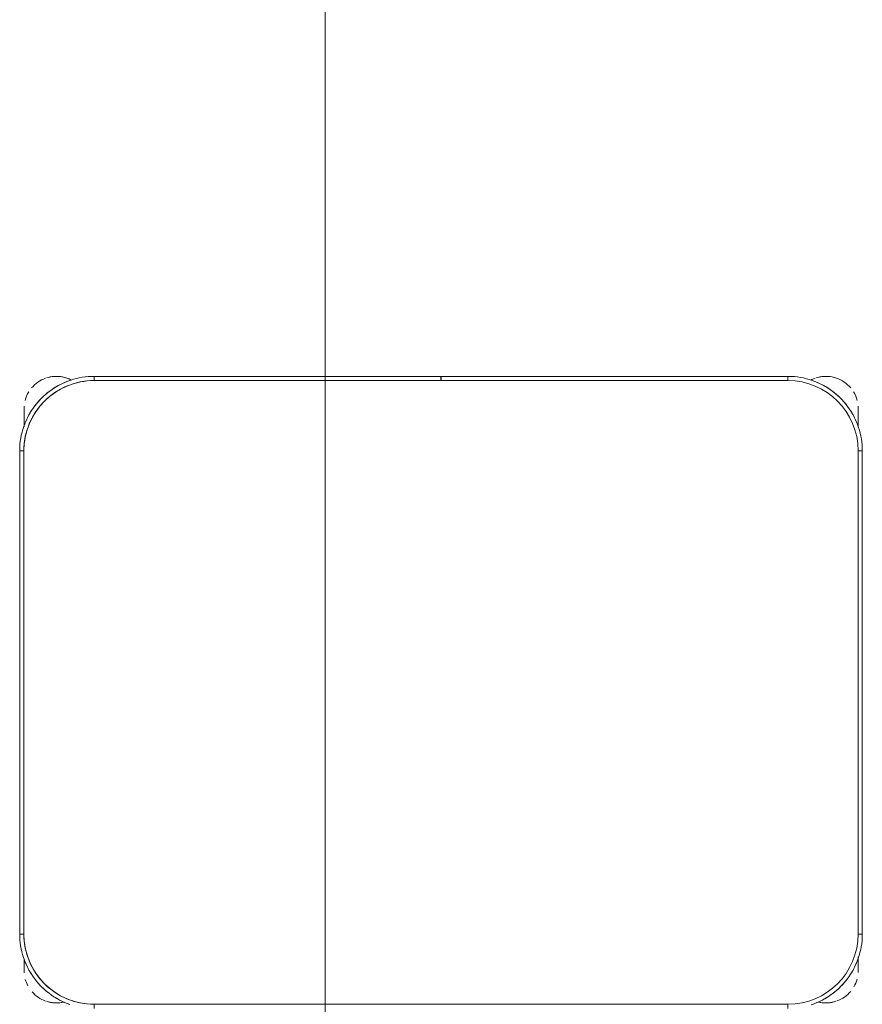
# Model space of a CAD drawing. Header units: metres. Extents: x 1.7 to 42.3, y -72.9 to -47.6.
# Tile 105 of 216: x 5.8 to 6.4, y -61.1 to -60.4. Entities that reach past the tile are written whole.
import ezdxf

# ---------------------------------------------------------------- set-up
doc = ezdxf.new("R2010")
doc.units = ezdxf.units.M
doc.layers.add('G-ANNO-SYMB', color=7, linetype='Continuous', lineweight=9)
doc.layers.add('I-FURN', color=7, linetype='Continuous', lineweight=18)

# ---------------------------------------------------------------- blocks, each defined once
blk = doc.blocks.new('ConjuntoParaAlunoTamanho6 - CJA06_ConjuntoParaAlunoTamanho6-V26-2PAV - FRIGORÍFICA')
at = {"layer": 'I-FURN', "color": 253, "true_color": 0xaaaaaa}
for p, q in [((-0.247, 0.06497), (-0.247, 0.06197)), ((0.247, 0.06497), (0.247, 0.06197)), ((-0.29713, 0.03797), (-0.29713, 0.02828)), ((-0.29713, 0.02878), (-0.29713, 0.03797)), ((0.29687, 0.03797), (0.29687, 0.02961)), ((0.29687, 0.03299), (0.29687, 0.03797)), ((-0.3, 0.01197), (-0.3, -0.33203)), ((-0.3, 0.01197), (-0.297, 0.01197)), ((-0.3, 0.01197), (-0.3, -0.33203)), ((0.3, 0.01197), (0.297, 0.01197)), ((0.3, -0.33203), (0.3, 0.01197)), ((0.3, -0.33203), (0.3, 0.01197)), ((-0.3, -0.33203), (-0.297, -0.33203)), ((0.3, -0.33203), (0.297, -0.33203)), ((-0.29713, -0.34894), (-0.29713, -0.35394)), ((-0.29713, -0.34933), (-0.29713, -0.36203)), ((0.29687, -0.35394), (0.29687, -0.3492)), ((0.29687, -0.36203), (0.29687, -0.34961)), ((-0.29713, -0.35705), (-0.29713, -0.36203)), ((0.29687, -0.36203), (0.29687, -0.35705)), ((-0.247, -0.38503), (-0.247, -0.38203)), ((-0.247, -0.38503), (-0.00005, -0.38503)), ((-0.247, -0.38503), (-0.00005, -0.38503)), ((-0.00005, -0.38203), (-0.00005, -0.38503)), ((0.00005, -0.38503), (0.00005, -0.38203)), ((0.00005, -0.38503), (0.247, -0.38503)), ((0.00005, -0.38503), (0.247, -0.38503)), ((0.247, -0.38503), (0.247, -0.38203))]:
    blk.add_line(p, q, dxfattribs=at)
at = {"layer": 'I-FURN', "color": 253, "true_color": 0xaaaaaa, "flags": 128}
for points in [[(-0.26367, 0.06228), (-0.26567, 0.06157), (-0.26764, 0.06078), (-0.26957, 0.05992), (-0.27147, 0.05898), (-0.27333, 0.05796), (-0.27515, 0.05687), (-0.27693, 0.05571), (-0.27865, 0.05448), (-0.28033, 0.05318), (-0.28195, 0.05181), (-0.28351, 0.05038), (-0.28502, 0.04889), (-0.28647, 0.04734), (-0.28785, 0.04574), (-0.28917, 0.04407), (-0.29042, 0.04236), (-0.2916, 0.0406), (-0.29271, 0.0388), (-0.29374, 0.03695), (-0.29471, 0.03506), (-0.29559, 0.03313), (-0.2964, 0.03117), (-0.29713, 0.02918), (-0.29777, 0.02716), (-0.29834, 0.02512), (-0.29883, 0.02306), (-0.29923, 0.02097), (-0.29955, 0.01888), (-0.29978, 0.01677), (-0.29993, 0.01466), (-0.3, 0.01254), (-0.3, 0.01197)], [(0.3, 0.01197), (0.29996, 0.01409), (0.29983, 0.0162), (0.29962, 0.01831), (0.29932, 0.02041), (0.29894, 0.0225), (0.29848, 0.02456), (0.29794, 0.02661), (0.29731, 0.02864), (0.2966, 0.03064), (0.29582, 0.03261), (0.29495, 0.03454), (0.29401, 0.03644), (0.29299, 0.0383), (0.2919, 0.04012), (0.29074, 0.04189), (0.28951, 0.04362), (0.28821, 0.04529), (0.28685, 0.04691), (0.28542, 0.04848), (0.28393, 0.04999), (0.28238, 0.05143), (0.28077, 0.05282), (0.27911, 0.05413), (0.2774, 0.05538), (0.27564, 0.05656), (0.27383, 0.05767), (0.27198, 0.05871), (0.27009, 0.05967), (0.26816, 0.06056), (0.2662, 0.06136), (0.26421, 0.06209)], [(0.247, 0.06197), (0.1235, 0.06197), (0, 0.06197), (-0.1235, 0.06197), (-0.247, 0.06197)], [(-0.247, 0.06197), (-0.1235, 0.06197), (0, 0.06197), (0.1235, 0.06197), (0.247, 0.06197)], [(-0.29713, 0.03797), (-0.29713, 0.03796), (-0.29713, 0.03792), (-0.29713, 0.03785), (-0.29713, 0.03775), (-0.29713, 0.03763), (-0.29713, 0.03748), (-0.29713, 0.03731), (-0.29713, 0.03711), (-0.29713, 0.03688), (-0.29713, 0.03663), (-0.29713, 0.03635), (-0.29713, 0.03605), (-0.29713, 0.03572), (-0.29713, 0.03537), (-0.29713, 0.035), (-0.29713, 0.03461), (-0.29713, 0.03419), (-0.29713, 0.03375), (-0.29713, 0.03329), (-0.29713, 0.03282), (-0.29713, 0.03232), (-0.29713, 0.0318), (-0.29713, 0.03127), (-0.29713, 0.03072), (-0.29713, 0.03016), (-0.29713, 0.02958), (-0.29713, 0.02898)], [(0.29687, 0.03), (0.29687, 0.03057), (0.29687, 0.03112), (0.29687, 0.03166), (0.29687, 0.03218), (0.29687, 0.03268), (0.29687, 0.03317), (0.29687, 0.03363), (0.29687, 0.03407), (0.29687, 0.0345), (0.29687, 0.0349), (0.29687, 0.03528), (0.29687, 0.03563), (0.29687, 0.03596), (0.29687, 0.03627), (0.29687, 0.03656), (0.29687, 0.03682), (0.29687, 0.03705), (0.29687, 0.03726), (0.29687, 0.03744), (0.29687, 0.0376), (0.29687, 0.03772), (0.29687, 0.03783), (0.29687, 0.0379), (0.29687, 0.03795), (0.29687, 0.03797)], [(-0.297, 0.01197), (-0.297, -0.07403), (-0.297, -0.16003), (-0.297, -0.24603), (-0.297, -0.33203)], [(-0.297, -0.33203), (-0.297, -0.24603), (-0.297, -0.16003), (-0.297, -0.07403), (-0.297, 0.01197)], [(0.297, -0.33203), (0.297, -0.24603), (0.297, -0.16003), (0.297, -0.07403), (0.297, 0.01197)], [(0.297, 0.01197), (0.297, -0.07403), (0.297, -0.16003), (0.297, -0.24603), (0.297, -0.33203)], [(-0.3, -0.33203), (-0.29996, -0.33415), (-0.29983, -0.33627), (-0.29962, -0.33838), (-0.29932, -0.34048), (-0.29894, -0.34256), (-0.29848, -0.34463), (-0.29794, -0.34668), (-0.29731, -0.34871), (-0.2966, -0.3507), (-0.29582, -0.35267), (-0.29495, -0.35461), (-0.29401, -0.35651), (-0.29299, -0.35837), (-0.2919, -0.36019), (-0.29074, -0.36196), (-0.28951, -0.36368), (-0.28821, -0.36536), (-0.28685, -0.36698), (-0.28542, -0.36855), (-0.28393, -0.37005), (-0.28238, -0.3715), (-0.28077, -0.37288), (-0.27911, -0.3742), (-0.2774, -0.37545), (-0.27564, -0.37663), (-0.27383, -0.37774), (-0.27198, -0.37878), (-0.27009, -0.37974), (-0.26816, -0.38062), (-0.2662, -0.38143), (-0.26421, -0.38216), (-0.2622, -0.38281), (-0.26015, -0.38338), (-0.25809, -0.38386), (-0.25601, -0.38426), (-0.25391, -0.38458), (-0.25181, -0.38482), (-0.24969, -0.38497), (-0.24757, -0.38503), (-0.247, -0.38503)], [(0.247, -0.38503), (0.24912, -0.38499), (0.25124, -0.38486), (0.25334, -0.38465), (0.25544, -0.38436), (0.25753, -0.38398), (0.2596, -0.38351), (0.26165, -0.38297), (0.26367, -0.38234), (0.26567, -0.38164), (0.26764, -0.38085), (0.26957, -0.37999), (0.27147, -0.37904), (0.27333, -0.37803), (0.27515, -0.37694), (0.27693, -0.37578), (0.27865, -0.37454), (0.28033, -0.37324), (0.28195, -0.37188), (0.28351, -0.37045), (0.28502, -0.36896), (0.28647, -0.36741), (0.28785, -0.3658), (0.28917, -0.36414), (0.29042, -0.36243), (0.2916, -0.36067), (0.29271, -0.35886), (0.29374, -0.35701), (0.29471, -0.35512), (0.29559, -0.3532), (0.2964, -0.35124), (0.29713, -0.34925), (0.29777, -0.34723), (0.29834, -0.34519), (0.29883, -0.34312), (0.29923, -0.34104), (0.29955, -0.33895), (0.29978, -0.33684), (0.29993, -0.33472), (0.3, -0.33261), (0.3, -0.33203)], [(-0.29713, -0.34894), (-0.29713, -0.34907), (-0.29713, -0.34973), (-0.29713, -0.35038), (-0.29713, -0.35102), (-0.29713, -0.35165), (-0.29713, -0.35227), (-0.29713, -0.35288), (-0.29713, -0.35348), (-0.29713, -0.35406), (-0.29713, -0.35463), (-0.29713, -0.35518), (-0.29713, -0.35572), (-0.29713, -0.35624), (-0.29713, -0.35674), (-0.29713, -0.35722), (-0.29713, -0.35769), (-0.29713, -0.35813), (-0.29713, -0.35855), (-0.29713, -0.35895), (-0.29713, -0.35933), (-0.29713, -0.35969), (-0.29713, -0.36002), (-0.29713, -0.36033), (-0.29713, -0.36061), (-0.29713, -0.36087), (-0.29713, -0.36111), (-0.29713, -0.36131), (-0.29713, -0.3615), (-0.29713, -0.36165), (-0.29713, -0.36178), (-0.29713, -0.36188), (-0.29713, -0.36196), (-0.29713, -0.36201), (-0.29713, -0.36203)], [(0.29687, -0.36203), (0.29687, -0.36201), (0.29687, -0.36197), (0.29687, -0.36191), (0.29687, -0.36181), (0.29687, -0.36169), (0.29687, -0.36154), (0.29687, -0.36137), (0.29687, -0.36117), (0.29687, -0.36094), (0.29687, -0.36069), (0.29687, -0.36041), (0.29687, -0.36011), (0.29687, -0.35978), (0.29687, -0.35943), (0.29687, -0.35906), (0.29687, -0.35866), (0.29687, -0.35825), (0.29687, -0.35781), (0.29687, -0.35735), (0.29687, -0.35687), (0.29687, -0.35638), (0.29687, -0.35586), (0.29687, -0.35533), (0.29687, -0.35478), (0.29687, -0.35421), (0.29687, -0.35363), (0.29687, -0.35304), (0.29687, -0.35244), (0.29687, -0.35182), (0.29687, -0.35119), (0.29687, -0.35055), (0.29687, -0.3499)], [(-0.247, -0.38203), (-0.1235, -0.38203), (0, -0.38203), (0.1235, -0.38203), (0.247, -0.38203)], [(-0.00005, -0.38203), (-0.06179, -0.38203), (-0.12353, -0.38203), (-0.18526, -0.38203), (-0.247, -0.38203)], [(0.247, -0.38203), (0.18526, -0.38203), (0.12352, -0.38203), (0.06179, -0.38203), (0.00005, -0.38203)]]:
    blk.add_lwpolyline(points, dxfattribs=at)
at = {"layer": 'I-FURN', "color": 253, "true_color": 0xaaaaaa}
for centre, radius, start, end in [((-0.247, 0.01197), 0.05, 90, 180), ((-0.247, 0.01197), 0.05, 90, 180), ((-0.27413, 0.03797), 0.023, 109.92744, 140.02309), ((-0.27413, 0.03797), 0.023, 76.78758, 108), ((-0.27413, 0.03797), 0.023, 76.40434, 104.46692), ((-0.247, 0.01197), 0.053, 112.5, 122.69993), ((0.247, 0.01197), 0.05, 360, 90), ((0.247, 0.01197), 0.05, 0, 90), ((0.247, 0.01197), 0.053, 57.30007, 67.5), ((0.247, 0.01197), 0.053, 57.30007, 67.5), ((0.27387, 0.03797), 0.023, 75.53308, 103.10319), ((0.27387, 0.03797), 0.023, 72, 102.57928), ((0.27387, 0.03797), 0.023, 41.01944, 70.30683), ((-0.27413, 0.03797), 0.023, 149.97621, 164.34498), ((-0.247, 0.01197), 0.053, 127.1607, 143.14964), ((0.247, 0.01197), 0.053, 37.1607, 53.14964), ((0.247, 0.01197), 0.053, 37.1607, 53.14964), ((0.27387, 0.03797), 0.023, 15.73053, 28.0506), ((-0.27413, 0.03797), 0.023, 176.5669, 180), ((-0.247, 0.01197), 0.053, 147.30007, 157.5), ((0.247, 0.01197), 0.053, 22.5, 32.69993), ((0.247, 0.01197), 0.053, 22.5, 32.69993), ((0.27387, 0.03797), 0.023, 360, 4.00915), ((-0.247, -0.33203), 0.05, 180, 270), ((-0.247, -0.33203), 0.05, 180, 270), ((0.247, -0.33203), 0.05, 270, 360), ((0.247, -0.33203), 0.05, 270, 0), ((-0.247, -0.33203), 0.053, 202.5, 212.69993), ((0.247, -0.33203), 0.053, 327.30007, 337.5), ((0.247, -0.33203), 0.053, 327.30007, 337.5), ((-0.27413, -0.36203), 0.023, 180, 184.41224), ((-0.247, -0.33203), 0.053, 217.1607, 233.14964), ((0.247, -0.33203), 0.053, 307.1607, 323.14964), ((0.247, -0.33203), 0.053, 307.1607, 323.14964), ((0.27387, -0.36203), 0.023, 355.58784, 360), ((-0.27413, -0.36203), 0.023, 194.46313, 211.29748), ((0.27387, -0.36203), 0.023, 328.70279, 345.53679), ((-0.27413, -0.36203), 0.023, 220.15845, 250.98921), ((-0.247, -0.33203), 0.053, 237.30007, 247.5), ((0.247, -0.33203), 0.053, 292.5, 302.69993), ((0.247, -0.33203), 0.053, 292.5, 302.69993), ((0.27387, -0.36203), 0.023, 289.64716, 320.10645), ((-0.27413, -0.36203), 0.023, 241.29896, 288), ((-0.27413, -0.36203), 0.023, 255.53308, 284.46692), ((-0.27413, -0.36203), 0.023, 289.64716, 297.85925), ((0.27387, -0.36203), 0.023, 242.37001, 250.98921), ((0.27387, -0.36203), 0.023, 243.53772, 288), ((0.27387, -0.36203), 0.023, 255.53308, 284.46692)]:
    blk.add_arc(centre, radius, start, end, dxfattribs=at)
blk = doc.blocks.new('4 GRE - ESCOLA DE CINEMA E AUDIOVISUAL CINE REX R07_rvt-1-2PAV - FRIGORÍFICA')
at = {"layer": 'I-FURN', "color": 253, "lineweight": 18, "true_color": 0xaaaaaa, "rotation": 180}
blk.add_blockref('ConjuntoParaAlunoTamanho6 - CJA06_ConjuntoParaAlunoTamanho6-V26-2PAV - FRIGORÍFICA', (6.09829, -61.06045), dxfattribs=at)

msp = doc.modelspace()

# ---------------------------------------------------------------- linework, layer by layer
at = {"layer": 'G-ANNO-SYMB'}
msp.add_line((6.01577, -50.45607), (6.01577, -72.71601), dxfattribs=at)

# ---------------------------------------------------------------- block references
at = {"lineweight": 5}
msp.add_blockref('4 GRE - ESCOLA DE CINEMA E AUDIOVISUAL CINE REX R07_rvt-1-2PAV - FRIGORÍFICA', (0, 0), dxfattribs=at)

doc.saveas('drawing.dxf')
